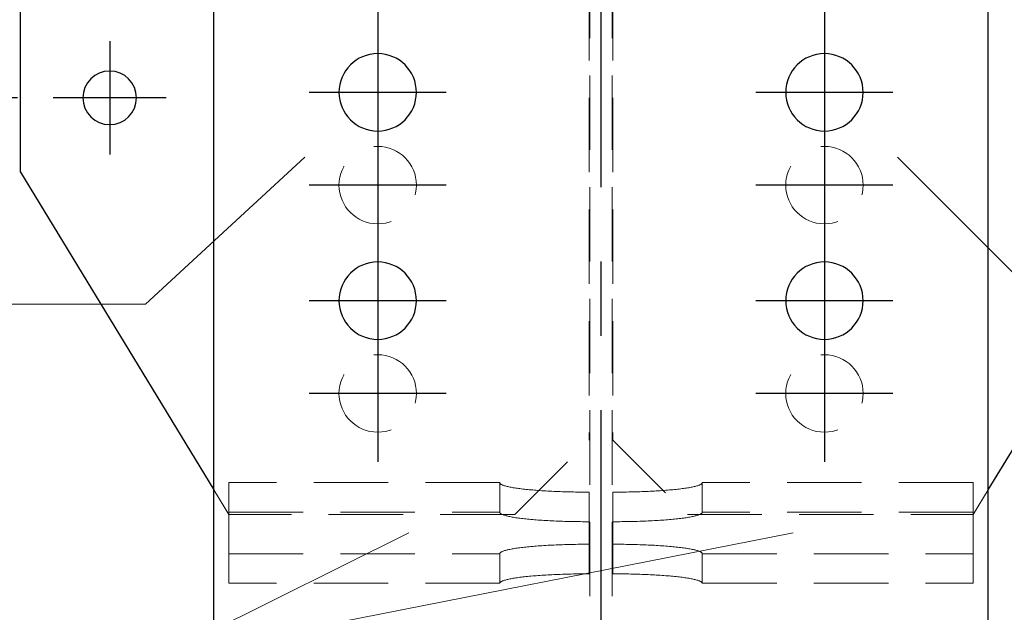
# Model space of a CAD drawing. Header units: millimetres. Extents: x 2097 to 3301, y 14853 to 15503.
# Tile 30 of 97: x 2220 to 2253, y 15416 to 15436. Entities that reach past the tile are written whole.
import ezdxf

# ---------------------------------------------------------------- set-up
doc = ezdxf.new("R2010")
doc.units = ezdxf.units.MM
doc.header["$LTSCALE"] = 10
doc.linetypes.add('HIDDEN', pattern=[0.375, 0.25, -0.125])
doc.linetypes.add('MITTE', pattern=[2, 1.25, -0.25, 0.25, -0.25])
doc.layers.get('Defpoints').update_dxf_attribs({"color": 1})
for name, color, linetype, lineweight in [('PS_DIM', 4, 'Continuous', 13), ('PS_Hidden', 2, 'HIDDEN', 9), ('PS_Pos', 1, 'Continuous', 15), ('PS_SOLID', 7, 'Continuous', 30)]:
    doc.layers.add(name, color=color, linetype=linetype, lineweight=lineweight)
doc.layers.add('PS_MID', color=5, linetype='MITTE')
doc.layers.add('PS_SHAPE', color=3, linetype='Continuous')
doc.styles.add('simplex', font='simplex.shx', dxfattribs={"width": 0.75})
doc.dimstyles.new('1_10_GŁ_DS1-LS10', dxfattribs={"dimtxt": 2, "dimasz": 2, "dimexe": 2, "dimexo": 5, "dimgap": 1, "dimtad": 1, "dimjust": 4, "dimdec": 0, "dimlfac": 10, "dimtxsty": 'simplex', "dimblk1": 'NONE', "dimsah": 1, "dimcen": 2, "dimclrd": 256, "dimclre": 256, "dimclrt": 3, "dimadec": 1, "dimazin": 0, "dimtfac": 1, "dimtdec": 0, "dimtmove": 2, "dimatfit": 3, "dimfxl": 1, "dimarcsym": 0})

# ---------------------------------------------------------------- blocks, each defined once
blk = doc.blocks.new('*D1392')
at = {"layer": 'Defpoints', "color": 0, "transparency": 16777216}
for p in [(2205.041, 15433.044), (2224.527, 15433.044), (2252.127, 15223.911)]:
    blk.add_point(p, dxfattribs=at)
at = {"layer": 'PS_DIM', "lineweight": -2, "transparency": 16777216}
for p, q in [((2219.527, 15433.044), (2203.041, 15433.044)), ((2205.041, 15223.911), (2205.041, 15431.044)), ((2247.127, 15223.911), (2203.041, 15223.911))]:
    blk.add_line(p, q, dxfattribs=at)
at = {"layer": 'PS_DIM', "transparency": 16777216}
blk.add_solid([(2204.708, 15431.044), (2205.374, 15431.044), (2205.041, 15433.044)], dxfattribs=at)
at = {"layer": 'PS_DIM', "color": 3, "transparency": 16777216, "insert": (2208.704, 15435.064), "char_height": 2, "attachment_point": 5, "rotation": 0.0573, "style": 'simplex'}
blk.add_mtext('6470', dxfattribs=at)
blk = doc.blocks.new('_None')
blk = doc.blocks.new('*D1393')
at = {"layer": 'Defpoints', "color": 0, "transparency": 16777216}
for p in [(2205.041, 15439.044), (2224.527, 15439.044), (2252.127, 15223.911)]:
    blk.add_point(p, dxfattribs=at)
at = {"layer": 'PS_DIM', "lineweight": -2, "transparency": 16777216}
for p, q in [((2219.527, 15439.044), (2203.041, 15439.044)), ((2205.041, 15223.911), (2205.041, 15437.044)), ((2247.127, 15223.911), (2203.041, 15223.911))]:
    blk.add_line(p, q, dxfattribs=at)
at = {"layer": 'PS_DIM', "transparency": 16777216}
blk.add_solid([(2204.708, 15437.044), (2205.374, 15437.044), (2205.041, 15439.044)], dxfattribs=at)
at = {"layer": 'PS_DIM', "color": 3, "transparency": 16777216, "insert": (2208.704, 15441.064), "char_height": 2, "attachment_point": 5, "rotation": 0.0573, "style": 'simplex'}
blk.add_mtext('6530', dxfattribs=at)
blk = doc.blocks.new('*D1394')
at = {"layer": 'Defpoints', "color": 0, "transparency": 16777216}
for p in [(2205.041, 15456.044), (2228.257, 15456.044), (2252.127, 15223.911)]:
    blk.add_point(p, dxfattribs=at)
at = {"layer": 'PS_DIM', "lineweight": -2, "transparency": 16777216}
for p, q in [((2223.257, 15456.044), (2203.041, 15456.044)), ((2205.041, 15223.911), (2205.041, 15454.044)), ((2247.127, 15223.911), (2203.041, 15223.911))]:
    blk.add_line(p, q, dxfattribs=at)
at = {"layer": 'PS_DIM', "transparency": 16777216}
blk.add_solid([(2204.708, 15454.044), (2205.374, 15454.044), (2205.041, 15456.044)], dxfattribs=at)
at = {"layer": 'PS_DIM', "color": 3, "transparency": 16777216, "insert": (2208.704, 15458.064), "char_height": 2, "attachment_point": 5, "rotation": 0.0573, "style": 'simplex'}
blk.add_mtext('6700', dxfattribs=at)
blk = doc.blocks.new('*X453')
at = {"layer": 'PS_Hidden', "color": 2, "linetype": 'HIDDEN'}
for p, q in [((2438.752, 15330.044), (2438.752, 15456.044)), ((2439.502, 15330.044), (2439.502, 15456.044)), ((2438.727, 15440.544), (2438.727, 15421.544)), ((2439.527, 15440.544), (2439.527, 15421.544)), ((2436.227, 15419.044), (2438.727, 15421.544)), ((2439.527, 15421.544), (2442.027, 15419.044)), ((2426.127, 15419.866), (2426.627, 15419.044)), ((2426.627, 15419.118), (2426.627, 15420.113)), ((2435.727, 15420.113), (2426.627, 15420.113)), ((2435.727, 15420.113), (2435.728, 15420.105)), ((2435.727, 15419.118), (2435.727, 15420.113)), ((2435.728, 15420.105), (2435.731, 15420.096)), ((2435.731, 15420.096), (2435.735, 15420.088)), ((2435.735, 15420.088), (2435.742, 15420.08)), ((2435.742, 15420.08), (2435.751, 15420.072)), ((2435.751, 15420.072), (2435.761, 15420.064)), ((2435.761, 15420.064), (2435.774, 15420.056)), ((2435.774, 15420.056), (2435.788, 15420.049)), ((2435.788, 15420.049), (2435.804, 15420.041)), ((2435.804, 15420.041), (2435.822, 15420.033)), ((2435.822, 15420.033), (2435.842, 15420.025)), ((2435.842, 15420.025), (2435.864, 15420.017)), ((2435.864, 15420.017), (2435.888, 15420.01)), ((2435.888, 15420.01), (2435.913, 15420.002)), ((2435.913, 15420.002), (2435.941, 15419.995)), ((2435.941, 15419.995), (2435.97, 15419.987)), ((2435.97, 15419.987), (2436.001, 15419.98)), ((2436.001, 15419.98), (2436.033, 15419.972)), ((2436.033, 15419.972), (2436.068, 15419.965)), ((2436.068, 15419.965), (2436.104, 15419.958)), ((2436.104, 15419.958), (2436.141, 15419.951)), ((2436.141, 15419.951), (2436.181, 15419.944)), ((2436.181, 15419.944), (2436.222, 15419.937)), ((2436.222, 15419.937), (2436.264, 15419.931)), ((2436.264, 15419.931), (2436.309, 15419.924)), ((2436.309, 15419.924), (2436.354, 15419.918)), ((2436.354, 15419.918), (2436.402, 15419.911)), ((2436.402, 15419.911), (2436.45, 15419.905)), ((2436.45, 15419.905), (2436.501, 15419.899)), ((2436.501, 15419.899), (2436.552, 15419.893)), ((2436.552, 15419.893), (2436.605, 15419.887)), ((2436.605, 15419.887), (2436.66, 15419.882)), ((2436.66, 15419.882), (2436.716, 15419.876)), ((2436.716, 15419.876), (2436.773, 15419.871)), ((2436.773, 15419.871), (2436.831, 15419.866)), ((2436.831, 15419.866), (2436.89, 15419.861)), ((2436.89, 15419.861), (2436.951, 15419.856)), ((2441.302, 15419.856), (2441.363, 15419.861)), ((2441.363, 15419.861), (2441.422, 15419.866)), ((2441.422, 15419.866), (2441.481, 15419.871)), ((2441.481, 15419.871), (2441.538, 15419.876)), ((2441.538, 15419.876), (2441.594, 15419.882)), ((2441.594, 15419.882), (2441.648, 15419.887)), ((2441.648, 15419.887), (2441.701, 15419.893)), ((2441.701, 15419.893), (2441.753, 15419.899)), ((2441.753, 15419.899), (2441.803, 15419.905)), ((2441.803, 15419.905), (2441.852, 15419.911)), ((2441.852, 15419.911), (2441.899, 15419.918)), ((2441.899, 15419.918), (2441.945, 15419.924)), ((2441.945, 15419.924), (2441.989, 15419.931)), ((2441.989, 15419.931), (2442.032, 15419.937)), ((2442.032, 15419.937), (2442.073, 15419.944)), ((2442.073, 15419.944), (2442.112, 15419.951)), ((2442.112, 15419.951), (2442.15, 15419.958)), ((2442.15, 15419.958), (2442.186, 15419.965)), ((2442.186, 15419.965), (2442.22, 15419.972)), ((2442.22, 15419.972), (2442.253, 15419.98)), ((2442.253, 15419.98), (2442.284, 15419.987)), ((2442.284, 15419.987), (2442.313, 15419.995)), ((2442.313, 15419.995), (2442.34, 15420.002)), ((2442.34, 15420.002), (2442.365, 15420.01)), ((2442.365, 15420.01), (2442.389, 15420.017)), ((2442.389, 15420.017), (2442.411, 15420.025)), ((2442.411, 15420.025), (2442.431, 15420.033)), ((2442.431, 15420.033), (2442.449, 15420.041)), ((2442.449, 15420.041), (2442.465, 15420.049)), ((2442.465, 15420.049), (2442.48, 15420.056)), ((2442.48, 15420.056), (2442.492, 15420.064)), ((2442.492, 15420.064), (2442.503, 15420.072)), ((2442.503, 15420.072), (2442.511, 15420.08)), ((2442.511, 15420.08), (2442.518, 15420.088)), ((2442.518, 15420.088), (2442.523, 15420.096)), ((2442.523, 15420.096), (2442.526, 15420.105)), ((2442.526, 15420.105), (2442.527, 15420.113)), ((2451.627, 15420.113), (2442.527, 15420.113)), ((2442.527, 15420.113), (2442.527, 15420.113)), ((2442.527, 15420.113), (2442.527, 15419.118)), ((2451.627, 15419.118), (2451.627, 15420.113)), ((2451.627, 15419.044), (2452.127, 15419.866)), ((2436.951, 15419.856), (2437.013, 15419.851)), ((2437.013, 15419.851), (2437.076, 15419.847)), ((2437.076, 15419.847), (2437.14, 15419.842)), ((2437.14, 15419.842), (2437.205, 15419.838)), ((2437.205, 15419.838), (2437.271, 15419.834)), ((2437.271, 15419.834), (2437.338, 15419.83)), ((2437.338, 15419.83), (2437.405, 15419.827)), ((2437.405, 15419.827), (2437.474, 15419.823)), ((2437.474, 15419.823), (2437.544, 15419.82)), ((2437.544, 15419.82), (2437.614, 15419.817)), ((2437.614, 15419.817), (2437.685, 15419.814)), ((2437.685, 15419.814), (2437.756, 15419.811)), ((2437.756, 15419.811), (2437.829, 15419.809)), ((2437.829, 15419.809), (2437.901, 15419.807)), ((2437.901, 15419.807), (2437.975, 15419.804)), ((2437.975, 15419.804), (2438.049, 15419.802)), ((2438.049, 15419.802), (2438.123, 15419.801)), ((2438.123, 15419.801), (2438.197, 15419.799)), ((2438.197, 15419.799), (2438.272, 15419.798)), ((2438.272, 15419.798), (2438.348, 15419.797)), ((2438.348, 15419.797), (2438.423, 15419.796)), ((2438.423, 15419.796), (2438.499, 15419.795)), ((2438.499, 15419.795), (2438.575, 15419.795)), ((2438.575, 15419.795), (2438.651, 15419.794)), ((2438.651, 15419.794), (2438.727, 15419.794)), ((2438.727, 15419.794), (2438.727, 15419.794)), ((2438.727, 15419.794), (2438.727, 15418.8)), ((2439.527, 15418.8), (2439.527, 15419.794)), ((2439.527, 15419.794), (2439.603, 15419.794)), ((2439.603, 15419.794), (2439.679, 15419.795)), ((2439.679, 15419.795), (2439.754, 15419.795)), ((2439.754, 15419.795), (2439.83, 15419.796)), ((2439.83, 15419.796), (2439.906, 15419.797)), ((2439.906, 15419.797), (2439.981, 15419.798)), ((2439.981, 15419.798), (2440.056, 15419.799)), ((2440.056, 15419.799), (2440.131, 15419.801)), ((2440.131, 15419.801), (2440.205, 15419.802)), ((2440.205, 15419.802), (2440.279, 15419.804)), ((2440.279, 15419.804), (2440.352, 15419.807)), ((2440.352, 15419.807), (2440.425, 15419.809)), ((2440.425, 15419.809), (2440.497, 15419.811)), ((2440.497, 15419.811), (2440.569, 15419.814)), ((2440.569, 15419.814), (2440.64, 15419.817)), ((2440.64, 15419.817), (2440.71, 15419.82)), ((2440.71, 15419.82), (2440.779, 15419.823)), ((2440.779, 15419.823), (2440.848, 15419.827)), ((2440.848, 15419.827), (2440.916, 15419.83)), ((2440.916, 15419.83), (2440.983, 15419.834)), ((2440.983, 15419.834), (2441.049, 15419.838)), ((2441.049, 15419.838), (2441.114, 15419.842)), ((2441.114, 15419.842), (2441.178, 15419.847)), ((2441.178, 15419.847), (2441.24, 15419.851)), ((2441.24, 15419.851), (2441.302, 15419.856)), ((2426.627, 15416.73), (2426.627, 15419.118)), ((2426.627, 15419.118), (2435.727, 15419.118)), ((2436.227, 15419.044), (2426.627, 15419.044)), ((2435.728, 15419.11), (2435.727, 15419.118)), ((2435.727, 15419.118), (2435.727, 15419.118)), ((2435.731, 15419.102), (2435.728, 15419.11)), ((2435.735, 15419.094), (2435.731, 15419.102)), ((2435.742, 15419.086), (2435.735, 15419.094)), ((2435.751, 15419.078), (2435.742, 15419.086)), ((2435.761, 15419.07), (2435.751, 15419.078)), ((2435.774, 15419.062), (2435.761, 15419.07)), ((2435.788, 15419.054), (2435.774, 15419.062)), ((2435.804, 15419.046), (2435.788, 15419.054)), ((2435.822, 15419.038), (2435.804, 15419.046)), ((2435.842, 15419.031), (2435.822, 15419.038)), ((2435.864, 15419.023), (2435.842, 15419.031)), ((2435.888, 15419.015), (2435.864, 15419.023)), ((2435.913, 15419.008), (2435.888, 15419.015)), ((2435.941, 15419), (2435.913, 15419.008)), ((2435.97, 15418.993), (2435.941, 15419)), ((2436.001, 15418.985), (2435.97, 15418.993)), ((2436.033, 15418.978), (2436.001, 15418.985)), ((2436.068, 15418.971), (2436.033, 15418.978)), ((2436.104, 15418.964), (2436.068, 15418.971)), ((2436.141, 15418.957), (2436.104, 15418.964)), ((2436.181, 15418.95), (2436.141, 15418.957)), ((2436.222, 15418.943), (2436.181, 15418.95)), ((2436.264, 15418.936), (2436.222, 15418.943)), ((2436.309, 15418.93), (2436.264, 15418.936)), ((2436.354, 15418.923), (2436.309, 15418.93)), ((2436.402, 15418.917), (2436.354, 15418.923)), ((2436.45, 15418.911), (2436.402, 15418.917)), ((2436.501, 15418.905), (2436.45, 15418.911)), ((2436.552, 15418.899), (2436.501, 15418.905)), ((2436.605, 15418.893), (2436.552, 15418.899)), ((2436.66, 15418.888), (2436.605, 15418.893)), ((2436.716, 15418.882), (2436.66, 15418.888)), ((2436.773, 15418.877), (2436.716, 15418.882)), ((2436.831, 15418.872), (2436.773, 15418.877)), ((2436.89, 15418.866), (2436.831, 15418.872)), ((2436.951, 15418.862), (2436.89, 15418.866)), ((2441.363, 15418.866), (2441.302, 15418.862)), ((2441.422, 15418.872), (2441.363, 15418.866)), ((2441.481, 15418.877), (2441.422, 15418.872)), ((2441.538, 15418.882), (2441.481, 15418.877)), ((2441.594, 15418.888), (2441.538, 15418.882)), ((2441.648, 15418.893), (2441.594, 15418.888)), ((2441.701, 15418.899), (2441.648, 15418.893)), ((2441.753, 15418.905), (2441.701, 15418.899)), ((2441.803, 15418.911), (2441.753, 15418.905)), ((2441.852, 15418.917), (2441.803, 15418.911)), ((2441.899, 15418.923), (2441.852, 15418.917)), ((2441.945, 15418.93), (2441.899, 15418.923)), ((2441.989, 15418.936), (2441.945, 15418.93)), ((2442.032, 15418.943), (2441.989, 15418.936)), ((2442.027, 15419.044), (2451.627, 15419.044)), ((2442.073, 15418.95), (2442.032, 15418.943)), ((2442.112, 15418.957), (2442.073, 15418.95)), ((2442.15, 15418.964), (2442.112, 15418.957)), ((2442.186, 15418.971), (2442.15, 15418.964)), ((2442.22, 15418.978), (2442.186, 15418.971)), ((2442.253, 15418.985), (2442.22, 15418.978)), ((2442.284, 15418.993), (2442.253, 15418.985)), ((2442.313, 15419), (2442.284, 15418.993)), ((2442.34, 15419.008), (2442.313, 15419)), ((2442.365, 15419.015), (2442.34, 15419.008)), ((2442.389, 15419.023), (2442.365, 15419.015)), ((2442.411, 15419.031), (2442.389, 15419.023)), ((2442.431, 15419.038), (2442.411, 15419.031)), ((2442.449, 15419.046), (2442.431, 15419.038)), ((2442.465, 15419.054), (2442.449, 15419.046)), ((2442.48, 15419.062), (2442.465, 15419.054)), ((2442.492, 15419.07), (2442.48, 15419.062)), ((2442.503, 15419.078), (2442.492, 15419.07)), ((2442.511, 15419.086), (2442.503, 15419.078)), ((2442.518, 15419.094), (2442.511, 15419.086)), ((2442.523, 15419.102), (2442.518, 15419.094)), ((2442.526, 15419.11), (2442.523, 15419.102)), ((2442.527, 15419.118), (2442.526, 15419.11)), ((2451.627, 15419.118), (2442.527, 15419.118)), ((2451.627, 15416.73), (2451.627, 15419.118)), ((2437.013, 15418.857), (2436.951, 15418.862)), ((2437.076, 15418.852), (2437.013, 15418.857)), ((2437.14, 15418.848), (2437.076, 15418.852)), ((2437.205, 15418.844), (2437.14, 15418.848)), ((2437.271, 15418.84), (2437.205, 15418.844)), ((2437.338, 15418.836), (2437.271, 15418.84)), ((2437.405, 15418.832), (2437.338, 15418.836)), ((2437.474, 15418.829), (2437.405, 15418.832)), ((2437.544, 15418.826), (2437.474, 15418.829)), ((2437.614, 15418.823), (2437.544, 15418.826)), ((2437.685, 15418.82), (2437.614, 15418.823)), ((2437.756, 15418.817), (2437.685, 15418.82)), ((2437.829, 15418.814), (2437.756, 15418.817)), ((2437.901, 15418.812), (2437.829, 15418.814)), ((2437.975, 15418.81), (2437.901, 15418.812)), ((2438.049, 15418.808), (2437.975, 15418.81)), ((2438.123, 15418.806), (2438.049, 15418.808)), ((2438.197, 15418.805), (2438.123, 15418.806)), ((2438.272, 15418.804), (2438.197, 15418.805)), ((2438.348, 15418.802), (2438.272, 15418.804)), ((2438.423, 15418.802), (2438.348, 15418.802)), ((2438.499, 15418.801), (2438.423, 15418.802)), ((2438.575, 15418.8), (2438.499, 15418.801)), ((2438.651, 15418.8), (2438.575, 15418.8)), ((2438.727, 15418.8), (2438.651, 15418.8)), ((2438.727, 15418.8), (2438.727, 15417.049)), ((2439.527, 15418.8), (2439.527, 15417.049)), ((2439.603, 15418.8), (2439.527, 15418.8)), ((2439.527, 15418.8), (2439.527, 15418.8)), ((2439.679, 15418.8), (2439.603, 15418.8)), ((2439.754, 15418.801), (2439.679, 15418.8)), ((2439.83, 15418.802), (2439.754, 15418.801)), ((2439.906, 15418.802), (2439.83, 15418.802)), ((2439.981, 15418.804), (2439.906, 15418.802)), ((2440.056, 15418.805), (2439.981, 15418.804)), ((2440.131, 15418.806), (2440.056, 15418.805)), ((2440.205, 15418.808), (2440.131, 15418.806)), ((2440.279, 15418.81), (2440.205, 15418.808)), ((2440.352, 15418.812), (2440.279, 15418.81)), ((2440.425, 15418.814), (2440.352, 15418.812)), ((2440.497, 15418.817), (2440.425, 15418.814)), ((2440.569, 15418.82), (2440.497, 15418.817)), ((2440.64, 15418.823), (2440.569, 15418.82)), ((2440.71, 15418.826), (2440.64, 15418.823)), ((2440.779, 15418.829), (2440.71, 15418.826)), ((2440.848, 15418.832), (2440.779, 15418.829)), ((2440.916, 15418.836), (2440.848, 15418.832)), ((2440.983, 15418.84), (2440.916, 15418.836)), ((2441.049, 15418.844), (2440.983, 15418.84)), ((2441.114, 15418.848), (2441.049, 15418.844)), ((2441.178, 15418.852), (2441.114, 15418.848)), ((2441.24, 15418.857), (2441.178, 15418.852)), ((2441.302, 15418.862), (2441.24, 15418.857)), ((2436.104, 15417.879), (2436.068, 15417.872)), ((2436.141, 15417.886), (2436.104, 15417.879)), ((2436.181, 15417.893), (2436.141, 15417.886)), ((2436.222, 15417.9), (2436.181, 15417.893)), ((2436.264, 15417.907), (2436.222, 15417.9)), ((2436.309, 15417.913), (2436.264, 15417.907)), ((2436.354, 15417.92), (2436.309, 15417.913)), ((2436.402, 15417.926), (2436.354, 15417.92)), ((2436.45, 15417.932), (2436.402, 15417.926)), ((2436.501, 15417.938), (2436.45, 15417.932)), ((2436.552, 15417.944), (2436.501, 15417.938)), ((2436.605, 15417.95), (2436.552, 15417.944)), ((2436.66, 15417.956), (2436.605, 15417.95)), ((2436.716, 15417.961), (2436.66, 15417.956)), ((2436.773, 15417.966), (2436.716, 15417.961)), ((2436.831, 15417.972), (2436.773, 15417.966)), ((2436.89, 15417.977), (2436.831, 15417.972)), ((2436.951, 15417.981), (2436.89, 15417.977)), ((2437.013, 15417.986), (2436.951, 15417.981)), ((2437.076, 15417.991), (2437.013, 15417.986)), ((2437.14, 15417.995), (2437.076, 15417.991)), ((2437.205, 15417.999), (2437.14, 15417.995)), ((2437.271, 15418.003), (2437.205, 15417.999)), ((2437.338, 15418.007), (2437.271, 15418.003)), ((2437.405, 15418.011), (2437.338, 15418.007)), ((2437.474, 15418.014), (2437.405, 15418.011)), ((2437.544, 15418.017), (2437.474, 15418.014)), ((2437.614, 15418.02), (2437.544, 15418.017)), ((2437.685, 15418.023), (2437.614, 15418.02)), ((2437.756, 15418.026), (2437.685, 15418.023)), ((2437.829, 15418.029), (2437.756, 15418.026)), ((2437.901, 15418.031), (2437.829, 15418.029)), ((2437.975, 15418.033), (2437.901, 15418.031)), ((2438.049, 15418.035), (2437.975, 15418.033)), ((2438.123, 15418.037), (2438.049, 15418.035)), ((2438.197, 15418.038), (2438.123, 15418.037)), ((2438.272, 15418.04), (2438.197, 15418.038)), ((2438.348, 15418.041), (2438.272, 15418.04)), ((2438.423, 15418.042), (2438.348, 15418.041)), ((2438.499, 15418.042), (2438.423, 15418.042)), ((2438.575, 15418.043), (2438.499, 15418.042)), ((2438.651, 15418.043), (2438.575, 15418.043)), ((2438.727, 15418.043), (2438.651, 15418.043)), ((2439.603, 15418.043), (2439.527, 15418.043)), ((2439.527, 15418.043), (2439.527, 15418.043)), ((2439.679, 15418.043), (2439.603, 15418.043)), ((2439.754, 15418.042), (2439.679, 15418.043)), ((2439.83, 15418.042), (2439.754, 15418.042)), ((2439.906, 15418.041), (2439.83, 15418.042)), ((2439.981, 15418.04), (2439.906, 15418.041)), ((2440.056, 15418.038), (2439.981, 15418.04)), ((2440.131, 15418.037), (2440.056, 15418.038)), ((2440.205, 15418.035), (2440.131, 15418.037)), ((2440.279, 15418.033), (2440.205, 15418.035)), ((2440.352, 15418.031), (2440.279, 15418.033)), ((2440.425, 15418.029), (2440.352, 15418.031)), ((2440.497, 15418.026), (2440.425, 15418.029)), ((2440.569, 15418.023), (2440.497, 15418.026)), ((2440.64, 15418.02), (2440.569, 15418.023)), ((2440.71, 15418.017), (2440.64, 15418.02)), ((2440.779, 15418.014), (2440.71, 15418.017)), ((2440.848, 15418.011), (2440.779, 15418.014)), ((2440.916, 15418.007), (2440.848, 15418.011)), ((2440.983, 15418.003), (2440.916, 15418.007)), ((2441.049, 15417.999), (2440.983, 15418.003)), ((2441.114, 15417.995), (2441.049, 15417.999)), ((2441.178, 15417.991), (2441.114, 15417.995)), ((2441.24, 15417.986), (2441.178, 15417.991)), ((2441.302, 15417.981), (2441.24, 15417.986)), ((2441.363, 15417.977), (2441.302, 15417.981)), ((2441.422, 15417.972), (2441.363, 15417.977)), ((2441.481, 15417.966), (2441.422, 15417.972)), ((2441.538, 15417.961), (2441.481, 15417.966)), ((2441.594, 15417.956), (2441.538, 15417.961)), ((2441.648, 15417.95), (2441.594, 15417.956)), ((2441.701, 15417.944), (2441.648, 15417.95)), ((2441.753, 15417.938), (2441.701, 15417.944)), ((2441.803, 15417.932), (2441.753, 15417.938)), ((2441.852, 15417.926), (2441.803, 15417.932)), ((2441.899, 15417.92), (2441.852, 15417.926)), ((2441.945, 15417.913), (2441.899, 15417.92)), ((2441.989, 15417.907), (2441.945, 15417.913)), ((2442.032, 15417.9), (2441.989, 15417.907)), ((2442.073, 15417.893), (2442.032, 15417.9)), ((2442.112, 15417.886), (2442.073, 15417.893)), ((2442.15, 15417.879), (2442.112, 15417.886)), ((2442.186, 15417.872), (2442.15, 15417.879)), ((2426.627, 15417.725), (2435.727, 15417.725)), ((2435.728, 15417.733), (2435.727, 15417.725)), ((2435.727, 15417.725), (2435.727, 15416.73)), ((2435.731, 15417.741), (2435.728, 15417.733)), ((2435.735, 15417.749), (2435.731, 15417.741)), ((2435.742, 15417.757), (2435.735, 15417.749)), ((2435.751, 15417.765), (2435.742, 15417.757)), ((2435.761, 15417.773), (2435.751, 15417.765)), ((2435.774, 15417.781), (2435.761, 15417.773)), ((2435.788, 15417.789), (2435.774, 15417.781)), ((2435.804, 15417.797), (2435.788, 15417.789)), ((2435.822, 15417.805), (2435.804, 15417.797)), ((2435.842, 15417.812), (2435.822, 15417.805)), ((2435.864, 15417.82), (2435.842, 15417.812)), ((2435.888, 15417.828), (2435.864, 15417.82)), ((2435.913, 15417.835), (2435.888, 15417.828)), ((2435.941, 15417.843), (2435.913, 15417.835)), ((2435.97, 15417.85), (2435.941, 15417.843)), ((2436.001, 15417.858), (2435.97, 15417.85)), ((2436.033, 15417.865), (2436.001, 15417.858)), ((2436.068, 15417.872), (2436.033, 15417.865)), ((2442.22, 15417.865), (2442.186, 15417.872)), ((2442.253, 15417.858), (2442.22, 15417.865)), ((2442.284, 15417.85), (2442.253, 15417.858)), ((2442.313, 15417.843), (2442.284, 15417.85)), ((2442.34, 15417.835), (2442.313, 15417.843)), ((2442.365, 15417.828), (2442.34, 15417.835)), ((2442.389, 15417.82), (2442.365, 15417.828)), ((2442.411, 15417.812), (2442.389, 15417.82)), ((2442.431, 15417.805), (2442.411, 15417.812)), ((2442.449, 15417.797), (2442.431, 15417.805)), ((2442.465, 15417.789), (2442.449, 15417.797)), ((2442.48, 15417.781), (2442.465, 15417.789)), ((2442.492, 15417.773), (2442.48, 15417.781)), ((2442.503, 15417.765), (2442.492, 15417.773)), ((2442.511, 15417.757), (2442.503, 15417.765)), ((2442.518, 15417.749), (2442.511, 15417.757)), ((2442.523, 15417.741), (2442.518, 15417.749)), ((2442.526, 15417.733), (2442.523, 15417.741)), ((2442.527, 15417.725), (2442.526, 15417.733)), ((2442.527, 15417.725), (2451.627, 15417.725)), ((2442.527, 15416.73), (2442.527, 15417.725)), ((2436.068, 15416.878), (2436.104, 15416.885)), ((2436.104, 15416.885), (2436.141, 15416.892)), ((2436.141, 15416.892), (2436.181, 15416.899)), ((2436.181, 15416.899), (2436.222, 15416.906)), ((2436.222, 15416.906), (2436.264, 15416.912)), ((2436.264, 15416.912), (2436.309, 15416.919)), ((2436.309, 15416.919), (2436.354, 15416.925)), ((2436.354, 15416.925), (2436.402, 15416.932)), ((2436.402, 15416.932), (2436.45, 15416.938)), ((2436.45, 15416.938), (2436.501, 15416.944)), ((2436.501, 15416.944), (2436.552, 15416.95)), ((2436.552, 15416.95), (2436.605, 15416.956)), ((2436.605, 15416.956), (2436.66, 15416.961)), ((2436.66, 15416.961), (2436.716, 15416.967)), ((2436.716, 15416.967), (2436.773, 15416.972)), ((2436.773, 15416.972), (2436.831, 15416.977)), ((2436.831, 15416.977), (2436.89, 15416.982)), ((2436.89, 15416.982), (2436.951, 15416.987)), ((2436.951, 15416.987), (2437.013, 15416.992)), ((2437.013, 15416.992), (2437.076, 15416.996)), ((2437.076, 15416.996), (2437.14, 15417.001)), ((2437.14, 15417.001), (2437.205, 15417.005)), ((2437.205, 15417.005), (2437.271, 15417.009)), ((2437.271, 15417.009), (2437.338, 15417.013)), ((2437.338, 15417.013), (2437.405, 15417.016)), ((2437.405, 15417.016), (2437.474, 15417.02)), ((2437.474, 15417.02), (2437.544, 15417.023)), ((2437.544, 15417.023), (2437.614, 15417.026)), ((2437.614, 15417.026), (2437.685, 15417.029)), ((2437.685, 15417.029), (2437.756, 15417.032)), ((2437.756, 15417.032), (2437.829, 15417.034)), ((2437.829, 15417.034), (2437.901, 15417.037)), ((2437.901, 15417.037), (2437.975, 15417.039)), ((2437.975, 15417.039), (2438.049, 15417.041)), ((2438.049, 15417.041), (2438.123, 15417.042)), ((2438.123, 15417.042), (2438.197, 15417.044)), ((2438.197, 15417.044), (2438.272, 15417.045)), ((2438.272, 15417.045), (2438.348, 15417.046)), ((2438.348, 15417.046), (2438.423, 15417.047)), ((2438.423, 15417.047), (2438.499, 15417.048)), ((2438.499, 15417.048), (2438.575, 15417.048)), ((2438.575, 15417.048), (2438.651, 15417.049)), ((2438.651, 15417.049), (2438.727, 15417.049)), ((2439.527, 15417.049), (2439.603, 15417.049)), ((2439.603, 15417.049), (2439.679, 15417.048)), ((2439.679, 15417.048), (2439.754, 15417.048)), ((2439.754, 15417.048), (2439.83, 15417.047)), ((2439.83, 15417.047), (2439.906, 15417.046)), ((2439.906, 15417.046), (2439.981, 15417.045)), ((2439.981, 15417.045), (2440.056, 15417.044)), ((2440.056, 15417.044), (2440.131, 15417.042)), ((2440.131, 15417.042), (2440.205, 15417.041)), ((2440.205, 15417.041), (2440.279, 15417.039)), ((2440.279, 15417.039), (2440.352, 15417.037)), ((2440.352, 15417.037), (2440.425, 15417.034)), ((2440.425, 15417.034), (2440.497, 15417.032)), ((2440.497, 15417.032), (2440.569, 15417.029)), ((2440.569, 15417.029), (2440.64, 15417.026)), ((2440.64, 15417.026), (2440.71, 15417.023)), ((2440.71, 15417.023), (2440.779, 15417.02)), ((2440.779, 15417.02), (2440.848, 15417.016)), ((2440.848, 15417.016), (2440.916, 15417.013)), ((2440.916, 15417.013), (2440.983, 15417.009)), ((2440.983, 15417.009), (2441.049, 15417.005)), ((2441.049, 15417.005), (2441.114, 15417.001)), ((2441.114, 15417.001), (2441.178, 15416.996)), ((2441.178, 15416.996), (2441.24, 15416.992)), ((2441.24, 15416.992), (2441.302, 15416.987)), ((2441.302, 15416.987), (2441.363, 15416.982)), ((2441.363, 15416.982), (2441.422, 15416.977)), ((2441.422, 15416.977), (2441.481, 15416.972)), ((2441.481, 15416.972), (2441.538, 15416.967)), ((2441.538, 15416.967), (2441.594, 15416.961)), ((2441.594, 15416.961), (2441.648, 15416.956)), ((2441.648, 15416.956), (2441.701, 15416.95)), ((2441.701, 15416.95), (2441.753, 15416.944)), ((2441.753, 15416.944), (2441.803, 15416.938)), ((2441.803, 15416.938), (2441.852, 15416.932)), ((2441.852, 15416.932), (2441.899, 15416.925)), ((2441.899, 15416.925), (2441.945, 15416.919)), ((2441.945, 15416.919), (2441.989, 15416.912)), ((2441.989, 15416.912), (2442.032, 15416.906)), ((2442.032, 15416.906), (2442.073, 15416.899)), ((2442.073, 15416.899), (2442.112, 15416.892)), ((2442.112, 15416.892), (2442.15, 15416.885)), ((2442.15, 15416.885), (2442.186, 15416.878)), ((2435.727, 15416.73), (2426.627, 15416.73)), ((2435.727, 15416.73), (2435.728, 15416.739)), ((2435.728, 15416.739), (2435.731, 15416.747)), ((2435.731, 15416.747), (2435.735, 15416.755)), ((2435.735, 15416.755), (2435.742, 15416.763)), ((2435.742, 15416.763), (2435.751, 15416.771)), ((2435.751, 15416.771), (2435.761, 15416.779)), ((2435.761, 15416.779), (2435.774, 15416.787)), ((2435.774, 15416.787), (2435.788, 15416.795)), ((2435.788, 15416.795), (2435.804, 15416.802)), ((2435.804, 15416.802), (2435.822, 15416.81)), ((2435.822, 15416.81), (2435.842, 15416.818)), ((2435.842, 15416.818), (2435.864, 15416.826)), ((2435.864, 15416.826), (2435.888, 15416.833)), ((2435.888, 15416.833), (2435.913, 15416.841)), ((2435.913, 15416.841), (2435.941, 15416.849)), ((2435.941, 15416.849), (2435.97, 15416.856)), ((2435.97, 15416.856), (2436.001, 15416.863)), ((2436.001, 15416.863), (2436.033, 15416.871)), ((2436.033, 15416.871), (2436.068, 15416.878)), ((2442.186, 15416.878), (2442.22, 15416.871)), ((2442.22, 15416.871), (2442.253, 15416.863)), ((2442.253, 15416.863), (2442.284, 15416.856)), ((2442.284, 15416.856), (2442.313, 15416.849)), ((2442.313, 15416.849), (2442.34, 15416.841)), ((2442.34, 15416.841), (2442.365, 15416.833)), ((2442.365, 15416.833), (2442.389, 15416.826)), ((2442.389, 15416.826), (2442.411, 15416.818)), ((2442.411, 15416.818), (2442.431, 15416.81)), ((2442.431, 15416.81), (2442.449, 15416.802)), ((2442.449, 15416.802), (2442.465, 15416.795)), ((2442.465, 15416.795), (2442.48, 15416.787)), ((2442.48, 15416.787), (2442.492, 15416.779)), ((2442.492, 15416.779), (2442.503, 15416.771)), ((2442.503, 15416.771), (2442.511, 15416.763)), ((2442.511, 15416.763), (2442.518, 15416.755)), ((2442.518, 15416.755), (2442.523, 15416.747)), ((2442.523, 15416.747), (2442.526, 15416.739)), ((2442.526, 15416.739), (2442.527, 15416.73)), ((2442.527, 15416.73), (2451.627, 15416.73))]:
    blk.add_line(p, q, dxfattribs=at)
at = {"layer": 'PS_Hidden', "color": 2, "extrusion": (0, 0, -1)}
for centre in [(-2431.627, 15430.11), (-2446.627, 15430.11), (-2431.627, 15423.11), (-2446.627, 15423.11)]:
    blk.add_circle(centre, 1.3, dxfattribs=at)
at = {"layer": 'PS_MID', "color": 5, "linetype": 'MITTE'}
for p, q in [((2439.127, 15330.044), (2439.127, 15461.044)), ((2431.627, 15439.41), (2431.627, 15434.81)), ((2446.627, 15439.41), (2446.627, 15434.81)), ((2431.627, 15435.527), (2431.627, 15430.927)), ((2446.627, 15435.527), (2446.627, 15430.927)), ((2422.627, 15434.944), (2422.627, 15431.144)), ((2433.927, 15433.227), (2429.327, 15433.227)), ((2448.927, 15433.227), (2444.327, 15433.227)), ((2424.527, 15433.044), (2420.727, 15433.044)), ((2431.627, 15432.41), (2431.627, 15427.81)), ((2446.627, 15432.41), (2446.627, 15427.81)), ((2433.927, 15430.11), (2429.327, 15430.11)), ((2448.927, 15430.11), (2444.327, 15430.11)), ((2431.627, 15428.527), (2431.627, 15423.927)), ((2446.627, 15428.527), (2446.627, 15423.927)), ((2433.927, 15426.227), (2429.327, 15426.227)), ((2448.927, 15426.227), (2444.327, 15426.227)), ((2431.627, 15425.41), (2431.627, 15420.81)), ((2446.627, 15425.41), (2446.627, 15420.81)), ((2433.927, 15423.11), (2429.327, 15423.11)), ((2448.927, 15423.11), (2444.327, 15423.11))]:
    blk.add_line(p, q, dxfattribs=at)
at = {"layer": 'PS_SOLID', "color": 7, "linetype": 'Continuous'}
for p, q in [((2426.127, 15330.044), (2426.127, 15456.044)), ((2452.127, 15330.044), (2452.127, 15456.044)), ((2419.627, 15430.544), (2419.627, 15443.044)), ((2419.627, 15430.544), (2426.127, 15419.866)), ((2452.127, 15419.866), (2458.627, 15430.544))]:
    blk.add_line(p, q, dxfattribs=at)
at = {"layer": 'PS_SOLID', "color": 7, "extrusion": (0, 0, -1)}
for centre, radius in [((-2431.627, 15433.227), 1.3), ((-2446.627, 15433.227), 1.3), ((-2422.627, 15433.044), 0.9), ((-2431.627, 15426.227), 1.3), ((-2446.627, 15426.227), 1.3)]:
    blk.add_circle(centre, radius, dxfattribs=at)
blk = doc.blocks.new('*X473')
at = {"color": 1}
for p, q in [((2429.177, 15431.044), (2423.828, 15426.108)), ((2412.978, 15428.208), (2416.728, 15428.208)), ((2418.828, 15426.108), (2423.828, 15426.108)), ((2412.978, 15424.008), (2416.728, 15424.008))]:
    blk.add_line(p, q, dxfattribs=at)
for centre, start, end in [((2412.978, 15426.108), 90, 270), ((2416.728, 15426.108), 270, 90)]:
    blk.add_arc(centre, 2.1, start, end, dxfattribs=at)
at = {"color": 2, "style": 'simplex', "width": 0.75}
blk.add_text('24', height=3, dxfattribs=at).set_placement((2412.978, 15424.608))
blk = doc.blocks.new('*X474')
at = {"color": 1}
for p, q in [((2449.077, 15431.044), (2456.148, 15423.973)), ((2463.248, 15426.073), (2466.998, 15426.073)), ((2456.148, 15423.973), (2461.148, 15423.973)), ((2463.248, 15421.873), (2466.998, 15421.873))]:
    blk.add_line(p, q, dxfattribs=at)
for centre, start, end in [((2463.248, 15423.973), 90, 270), ((2466.998, 15423.973), 270, 90)]:
    blk.add_arc(centre, 2.1, start, end, dxfattribs=at)
at = {"color": 2, "style": 'simplex', "width": 0.75}
blk.add_text('24', height=3, dxfattribs=at).set_placement((2463.248, 15422.473))
blk = doc.blocks.new('*X477')
at = {"color": 1}
for p, q in [((2432.677, 15418.422), (2424.222, 15414.23)), ((2413.479, 15416.33), (2417.122, 15416.33)), ((2419.222, 15414.23), (2424.222, 15414.23)), ((2413.479, 15412.13), (2417.122, 15412.13))]:
    blk.add_line(p, q, dxfattribs=at)
for centre, start, end in [((2413.479, 15414.23), 90, 270), ((2417.122, 15414.23), 270, 90)]:
    blk.add_arc(centre, 2.1, start, end, dxfattribs=at)
at = {"color": 2, "style": 'simplex', "width": 0.75}
blk.add_text('33', height=3, dxfattribs=at).set_placement((2413.479, 15412.73))
blk = doc.blocks.new('*X478')
at = {"color": 1}
blk.add_line((2445.577, 15418.422), (2424.222, 15414.23), dxfattribs=at)

msp = doc.modelspace()

# ---------------------------------------------------------------- block references
at = {"layer": 'PS_Pos'}
for name in ['*X473', '*X474', '*X477', '*X478']:
    msp.add_blockref(name, (-200, 0), dxfattribs=at)
at = {"layer": 'PS_SHAPE', "color": 3}
msp.add_blockref('*X453', (-200, 0), dxfattribs=at)

# ---------------------------------------------------------------- dimensions: what is measured, and where the dimension line sits
at = {"layer": 'PS_DIM'}
for base, p2, text, picture, middle in [((2205.041, 15456.044), (2228.257, 15456.044), '6700', '*D1394', (2208.704, 15458.064)), ((2205.041, 15439.044), (2224.527, 15439.044), '6530', '*D1393', (2208.704, 15441.064)), ((2205.041, 15433.044), (2224.527, 15433.044), '6470', '*D1392', (2208.704, 15435.064))]:
    dim = msp.add_linear_dim(base=base, p1=(2252.127, 15223.911), p2=p2, angle=90, text=text, dimstyle='1_10_GŁ_DS1-LS10', dxfattribs=at)
    dim.commit()
    dim.dimension.update_dxf_attribs({"geometry": picture, "text_midpoint": middle, "dimtype": 160, "text_rotation": 0.0573})

doc.saveas('drawing.dxf')
